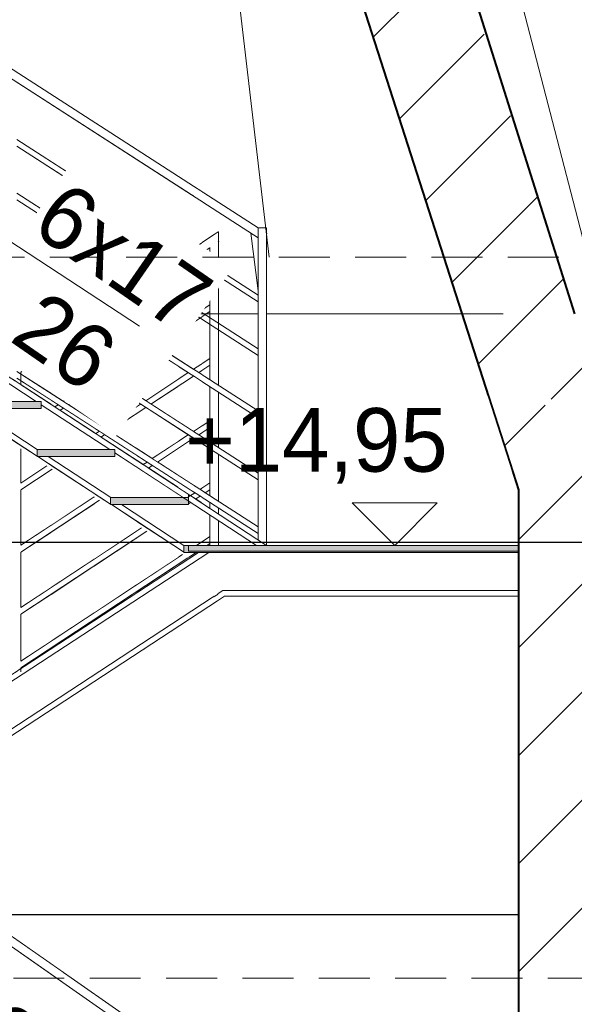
# Model space of a CAD drawing. Header units: millimetres. Extents: x 67877 to 166263, y -957 to 33454.
# Tile 76 of 98: x 82237 to 84198, y 20414 to 23896. Entities that reach past the tile are written whole.
import ezdxf

# ---------------------------------------------------------------- set-up
doc = ezdxf.new("R2010")
doc.units = ezdxf.units.MM
doc.linetypes.add('Przerywana gęsta', pattern=[135, 90, -45])
doc.linetypes.add('Wipeout_Contour', pattern=[1000, 0, -1000])
for name, color, linetype, lineweight in [('0_Nr_pióra__1', 7, 'Continuous', 13), ('0_Nr_pióra__103', 7, 'Continuous', 5), ('0_Nr_pióra__122', 255, 'Continuous', 0), ('0_Nr_pióra__51', 7, 'Continuous', 15), ('0_Nr_pióra__7', 7, 'Continuous', 20), ('inw_schody zewnętrzne_Nr_pióra__1', 7, 'Continuous', 13), ('inw_schody zewnętrzne_Nr_pióra__27', 7, 'Continuous', 40), ('inw_schody zewnętrzne_Nr_pióra__87', 7, 'Continuous', 13), ('inw_ściany zewnętrzne_Nr_pióra__61', 251, 'Continuous', 13)]:
    doc.layers.add(name, color=color, linetype=linetype, lineweight=lineweight)
doc.layers.add('inw_schody zewnętrzne', color=7, linetype='Continuous')
doc.styles.get("Standard").update_dxf_attribs({"font": 'arial.ttf'})
doc.styles.add('STYL_AUTOMATYCZNY_1', font='GOTHIC.TTF')
doc.dimstyles.new('ISO-25', dxfattribs={"dimtxt": 2.5, "dimasz": 2.5, "dimexe": 1.25, "dimexo": 0.625, "dimtad": 1, "dimtxsty": 'Standard', "dimcen": 2.5, "dimadec": 0, "dimazin": 0, "dimtfac": 1, "dimtmove": 0, "dimatfit": 3, "dimfxl": 1, "dimarcsym": 0})
pattern_1 = [(45, (51469.33, 7089.58), (-190.9188, 190.9188), [])]

# ---------------------------------------------------------------- blocks, each defined once
blk = doc.blocks.new('Wymiary_62_4', base_point=(771825.4, 19174.1))
at = {"layer": '0_Nr_pióra__1', "linetype": 'Continuous'}
for p, q in [((771825.4, 19174.1), (771675.4, 19324.1)), ((771675.4, 19324.1), (771975.4, 19324.1)), ((771975.4, 19324.1), (771825.4, 19174.1))]:
    blk.add_line(p, q, dxfattribs=at)
at = {"layer": '0_Nr_pióra__1', "insert": (771083.9, 19392.8), "char_height": 225, "attachment_point": 7, "style": 'STYL_AUTOMATYCZNY_1'}
blk.add_mtext('\\A1;{\\pql;\\fCentury Gothic|b0|i0|c238|p34;+14,95}', dxfattribs=at)
blk = doc.blocks.new('*D48')
at = {"color": 0, "lineweight": -2}
for p, q in [((79924.5, 21369.1), (79924.5, 20729.1)), ((84001.1, 21369.1), (84001.1, 20729.1)), ((83998.6, 20730.4), (79927, 20730.4))]:
    blk.add_line(p, q, dxfattribs=at)
at = {"color": 0}
for points in [[(79927, 20730.8), (79927, 20730), (79924.5, 20730.4)], [(83998.6, 20730), (83998.6, 20730.8), (84001.1, 20730.4)]]:
    blk.add_solid(points, dxfattribs=at)
at = {"layer": 'Defpoints', "color": 0}
for p in [(79924.5, 21369.7), (84001.1, 21369.7), (79924.5, 20730.4)]:
    blk.add_point(p, dxfattribs=at)
at = {"color": 0, "insert": (81962.8, 20732.5), "char_height": 2.5, "attachment_point": 5}
blk.add_mtext('4076,54', dxfattribs=at)

msp = doc.modelspace()

# ---------------------------------------------------------------- wipeouts: each hides what was drawn before it
at = {"linetype": 'Wipeout_Contour', "ltscale": 3085712.139170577}
msp.add_wipeout([(82924.706, 21841.011), (82939.706, 21841.011), (82939.706, 21866.011), (82924.706, 21866.011)], dxfattribs=at)
at = {"linetype": 'Wipeout_Contour', "ltscale": 2313510.355213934}
msp.add_wipeout([(82679.706, 21672.705), (82677.115, 21671.011), (82679.706, 21671.011)], dxfattribs=at)
at = {"linetype": 'Wipeout_Contour', "ltscale": 2312718.200701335}
msp.add_wipeout([(82417.115, 21501.011), (82419.706, 21501.011), (82419.706, 21502.705)], dxfattribs=at)
at = {"linetype": 'Wipeout_Contour', "ltscale": 15402197.27481013}
msp.add_wipeout([(80844.706, 20518.205), (80844.706, 20494.061), (81087.581, 20324.583), (81104.706, 20324.583), (81104.706, 20312.633), (81347.581, 20143.154), (81364.706, 20143.154), (81364.706, 20131.204), (81607.581, 19961.726), (81624.706, 19961.726), (81624.706, 19949.775), (81867.581, 19780.297), (81884.706, 19780.297), (81884.706, 19768.347), (82127.581, 19598.868), (82144.706, 19598.868), (82144.706, 19586.918), (82387.581, 19417.44), (82404.706, 19417.44), (82404.706, 19429.634)], dxfattribs=at)
at = {"linetype": 'Wipeout_Contour', "ltscale": 3084954.467066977}
msp.add_wipeout([(82798.095, 22856.011), (82651.159, 22856.011), (82651.159, 22337.39), (82798.095, 22241.316)], dxfattribs=at).dxf.layer = 'inw_schody zewnętrzne'
at = {"linetype": 'Wipeout_Contour', "ltscale": 3084896.156645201}
msp.add_wipeout([(82651.159, 21869.101), (82798.095, 21965.175), (82798.095, 22026.255), (82651.159, 22122.329)], dxfattribs=at).dxf.layer = 'inw_schody zewnętrzne'
at = {"linetype": 'Wipeout_Contour', "ltscale": 3089695.116311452}
msp.add_wipeout([(83976.503, 20506.011), (83976.503, 17796.011), (84001.087, 17796.011), (84001.087, 20506.011)], dxfattribs=at).dxf.layer = 'inw_schody zewnętrzne'

# ---------------------------------------------------------------- next in the draw order: linework, layer by layer
at = {"layer": '0_Nr_pióra__103', "linetype": 'Continuous'}
for p, q in [((82939.706, 21842.705), (82961.602, 21857.022)), ((82417.115, 21501.011), (82419.706, 21501.011)), ((82419.706, 21501.011), (82419.706, 21502.705))]:
    msp.add_line(p, q, dxfattribs=at)

# ---------------------------------------------------------------- next in the draw order: wipeouts: each hides what was drawn before it
at = {"linetype": 'Wipeout_Contour', "ltscale": 3084365.92216734}
msp.add_wipeout([(82501.275, 22856.011), (82501.275, 22435.391), (82651.159, 22337.39), (82651.159, 22856.011)], dxfattribs=at).dxf.layer = 'inw_schody zewnętrzne'
at = {"linetype": 'Wipeout_Contour', "ltscale": 5397494.444435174}
msp.add_wipeout([(82501.275, 22220.33), (82501.275, 21771.1), (82651.159, 21869.101), (82651.159, 22122.329), (82561.409, 22181.011), (82558.818, 22181.011), (82558.818, 22182.705)], dxfattribs=at).dxf.layer = 'inw_schody zewnętrzne'
at = {"linetype": 'Wipeout_Contour', "ltscale": 3089473.5808469}
msp.add_wipeout([(83890.294, 20506.011), (83890.294, 17796.011), (83976.503, 17796.011), (83976.503, 20506.011)], dxfattribs=at).dxf.layer = 'inw_schody zewnętrzne'

# ---------------------------------------------------------------- next in the draw order: wipeouts: each hides what was drawn before it
at = {"linetype": 'Wipeout_Contour', "ltscale": 3083766.98816182}
msp.add_wipeout([(82501.275, 22856.011), (82349.085, 22856.011), (82349.085, 22534.9), (82501.275, 22435.391)], dxfattribs=at).dxf.layer = 'inw_schody zewnętrzne'
at = {"linetype": 'Wipeout_Contour', "ltscale": 3089923.902480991}
msp.add_wipeout([(83976.503, 22856.011), (83976.503, 20506.011), (84001.087, 20506.011), (84001.087, 22856.011)], dxfattribs=at).dxf.layer = 'inw_schody zewnętrzne'
at = {"linetype": 'Wipeout_Contour', "ltscale": 3083698.915297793}
msp.add_wipeout([(82349.085, 22319.839), (82349.085, 21671.591), (82501.275, 21771.1), (82501.275, 22220.33)], dxfattribs=at).dxf.layer = 'inw_schody zewnętrzne'

# ---------------------------------------------------------------- next in the draw order: wipeouts: each hides what was drawn before it
at = {"linetype": 'Wipeout_Contour', "ltscale": 3083160.231388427}
msp.add_wipeout([(82195.241, 22856.011), (82195.241, 22635.491), (82349.085, 22534.9), (82349.085, 22856.011)], dxfattribs=at).dxf.layer = 'inw_schody zewnętrzne'
at = {"linetype": 'Wipeout_Contour', "ltscale": 3089702.383397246}
msp.add_wipeout([(83976.503, 22856.011), (83890.294, 22856.011), (83890.294, 20506.011), (83976.503, 20506.011)], dxfattribs=at).dxf.layer = 'inw_schody zewnętrzne'
at = {"linetype": 'Wipeout_Contour', "ltscale": 5395511.103442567}
msp.add_wipeout([(82195.241, 21571.001), (82349.085, 21671.591), (82349.085, 22319.839), (82301.409, 22351.011), (82298.818, 22351.011), (82298.818, 22352.705), (82195.241, 22420.429)], dxfattribs=at).dxf.layer = 'inw_schody zewnętrzne'
at = {"linetype": 'Wipeout_Contour', "ltscale": 9281308.779943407}
msp.add_wipeout([(84225.838, 20506.011), (84001.087, 20506.011), (84001.087, 17796.011), (84225.838, 17796.011), (84632.483, 17796.011), (85176.674, 17796.011), (85950.368, 17796.011), (86059.331, 17796.011), (86059.331, 20506.011), (85950.368, 20506.011), (85176.674, 20506.011), (84632.483, 20506.011)], dxfattribs=at).dxf.layer = 'inw_schody zewnętrzne'

# ---------------------------------------------------------------- next in the draw order: hatches: boundary and pattern name
at = {"layer": 'inw_schody zewnętrzne_Nr_pióra__1', "linetype": 'Continuous'}
h = msp.add_hatch(dxfattribs=at)
h.set_pattern_fill('Bloczki_ceramiczne_0004', color=256, style=0, pattern_type=2)
h.set_pattern_definition(pattern_1)
h.paths.add_polyline_path([(84225.838, 22856.011), (84001.087, 22233.391), (84001.087, 20506.011), (84225.838, 20506.011), (84632.483, 20506.011), (85176.674, 20506.011), (85950.368, 20506.011), (86059.331, 20506.011), (86059.331, 22556.011), (86069.179, 22556.011), (86069.179, 22736.011), (86059.331, 22738.357), (86059.331, 22856.011), (85950.368, 22856.011), (85565.389, 22856.011), (85565.389, 22817.96), (84349.439, 22856.011)])
h = msp.add_hatch(dxfattribs=at)
h.set_pattern_fill('Bloczki_ceramiczne_0004', color=256, style=0, pattern_type=2)
h.set_pattern_definition(pattern_1)
h.paths.add_polyline_path([(84225.838, 20506.011), (84001.087, 20506.011), (84001.087, 17796.011), (84225.838, 17796.011), (84632.483, 17796.011), (85176.674, 17796.011), (85950.368, 17796.011), (86059.331, 17796.011), (86059.331, 20506.011), (85950.368, 20506.011), (85176.674, 20506.011), (84632.483, 20506.011)])

# ---------------------------------------------------------------- next in the draw order: linework, layer by layer
at = {"layer": '0_Nr_pióra__103', "linetype": 'Continuous'}
for p, q in [((82956.009, 21877.022), (84001.087, 21877.022)), ((82961.602, 21857.022), (84001.087, 21857.022))]:
    msp.add_line(p, q, dxfattribs=at)
at = {"layer": 'inw_schody zewnętrzne_Nr_pióra__27', "linetype": 'Continuous'}
msp.add_line((84001.087, 20506.011), (84001.087, 17796.011), dxfattribs=at)

# ---------------------------------------------------------------- next in the draw order: wipeouts: each hides what was drawn before it
at = {"linetype": 'Wipeout_Contour', "ltscale": 3853567.639112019}
msp.add_wipeout([(82041.409, 22521.011), (82298.818, 22352.705), (82298.818, 22376.011), (82299.355, 22376.011), (82077.59, 22521.011)], dxfattribs=at)
at = {"linetype": 'Wipeout_Contour', "ltscale": 3851257.154830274}
msp.add_wipeout([(80859.706, 21595.79), (80859.706, 21559.208), (82387.538, 20493.084), (82389.706, 20496.19), (82389.706, 20528.153)], dxfattribs=at)

# ---------------------------------------------------------------- next in the draw order: wipeouts: each hides what was drawn before it
at = {"linetype": 'Wipeout_Contour', "ltscale": 3854117.276411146}
msp.add_wipeout([(82077.59, 22521.011), (82299.355, 22376.011), (82555.911, 22376.011), (82313.818, 22534.302), (82313.818, 22521.011)], dxfattribs=at)
at = {"linetype": 'Wipeout_Contour', "ltscale": 3854845.741913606}
msp.add_wipeout([(82301.409, 22351.011), (82558.818, 22182.705), (82558.818, 22206.011), (82559.355, 22206.011), (82337.59, 22351.011)], dxfattribs=at)
at = {"linetype": 'Wipeout_Contour', "ltscale": 3081891.227768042}
msp.add_wipeout([(81634.706, 20627.188), (81634.706, 20602.8), (82389.706, 20075.959), (82389.706, 20100.347)], dxfattribs=at)

# ---------------------------------------------------------------- next in the draw order: wipeouts: each hides what was drawn before it
at = {"linetype": 'Wipeout_Contour', "ltscale": 3855395.340728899}
msp.add_wipeout([(82573.818, 22351.011), (82337.59, 22351.011), (82559.355, 22206.011), (82815.911, 22206.011), (82573.818, 22364.302)], dxfattribs=at)
at = {"linetype": 'Wipeout_Contour', "ltscale": 3084834.338322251}
msp.add_wipeout([(82561.409, 22181.011), (82833.818, 22002.898), (82833.818, 22026.554), (82597.59, 22181.011)], dxfattribs=at)
at = {"linetype": 'Wipeout_Contour', "ltscale": 3081908.572472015}
msp.add_wipeout([(81634.706, 20817.188), (81634.706, 20792.8), (82389.706, 20265.959), (82389.706, 20290.347)], dxfattribs=at)

# ---------------------------------------------------------------- next in the draw order: wipeouts: each hides what was drawn before it
at = {"linetype": 'Wipeout_Contour', "ltscale": 13102439.19134148}
msp.add_wipeout([(82833.818, 22217.959), (81533.818, 23067.959), (81533.818, 23044.302), (81775.911, 22886.011), (81793.818, 22886.011), (81793.818, 22874.302), (82035.911, 22716.011), (82053.818, 22716.011), (82053.818, 22704.302), (82295.911, 22546.011), (82313.818, 22546.011), (82313.818, 22534.302), (82555.911, 22376.011), (82573.818, 22376.011), (82573.818, 22364.302), (82815.911, 22206.011), (82833.818, 22206.011)], dxfattribs=at)
at = {"linetype": 'Wipeout_Contour', "ltscale": 2313772.934692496}
msp.add_wipeout([(82597.59, 22181.011), (82833.818, 22026.554), (82833.818, 22181.011)], dxfattribs=at)

# ---------------------------------------------------------------- next in the draw order: hatches: boundary and pattern name
at = {"layer": '0_Nr_pióra__1', "linetype": 'Continuous'}
msp.add_hatch(color=256, dxfattribs=at).paths.add_polyline_path([(82833.818, 22181.011), (82833.818, 22206.011), (82558.818, 22206.011), (82558.818, 22181.011)])

# ---------------------------------------------------------------- next in the draw order: linework, layer by layer
at = {"layer": '0_Nr_pióra__103', "linetype": 'Continuous'}
msp.add_line((82558.818, 22206.011), (82558.818, 22181.011), dxfattribs=at)

# ---------------------------------------------------------------- next in the draw order: wipeouts: each hides what was drawn before it
at = {"linetype": 'Wipeout_Contour', "ltscale": 3085486.234559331}
msp.add_wipeout([(82833.818, 21993.893), (82909.424, 22043.762), (82909.424, 22043.952), (82833.818, 21994.084)], dxfattribs=at)
at = {"linetype": 'Wipeout_Contour', "ltscale": 5399016.313398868}
msp.add_wipeout([(82276.969, 27601.889), (84001.087, 22233.391), (84197.384, 22856.011), (82617.599, 27781.315), (82513.009, 28201.889), (81394.928, 28201.889), (81648.663, 27601.889)], dxfattribs=at).dxf.layer = 'inw_schody zewnętrzne'

# ---------------------------------------------------------------- next in the draw order: hatches: boundary and pattern name
at = {"layer": '0_Nr_pióra__1', "linetype": 'Continuous'}
for points in [[(82313.818, 22521.011), (82313.818, 22546.011), (82038.818, 22546.011), (82038.818, 22521.011)], [(82573.818, 22351.011), (82573.818, 22376.011), (82298.818, 22376.011), (82298.818, 22351.011)]]:
    msp.add_hatch(color=256, dxfattribs=at).paths.add_polyline_path(points)
at = {"layer": 'inw_schody zewnętrzne_Nr_pióra__1', "linetype": 'Continuous'}
h = msp.add_hatch(dxfattribs=at)
h.set_pattern_fill('Bloczki_ceramiczne_0004', color=256, style=0, pattern_type=2)
h.set_pattern_definition(pattern_1)
h.paths.add_polyline_path([(82276.969, 27601.889), (84001.087, 22233.391), (84197.384, 22856.011), (82617.599, 27781.315), (82513.009, 28201.889), (81394.928, 28201.889), (81648.663, 27601.889)])

# ---------------------------------------------------------------- next in the draw order: linework, layer by layer
at = {"layer": '0_Nr_pióra__1', "linetype": 'Continuous'}
for p, q in [((83080.546, 23160.355), (83110.546, 23160.355)), ((83110.546, 23160.355), (83110.546, 23137.022)), ((83110.546, 23141.015), (83112.364, 23139.843))]:
    msp.add_line(p, q, dxfattribs=at)
at = {"layer": '0_Nr_pióra__103', "linetype": 'Continuous'}
for p, q in [((83080.546, 22056.5), (83080.546, 23160.355)), ((83110.546, 22037.022), (83110.546, 23137.022))]:
    msp.add_line(p, q, dxfattribs=at)
at = {"layer": 'inw_schody zewnętrzne_Nr_pióra__27', "linetype": 'Continuous'}
msp.add_line((84001.087, 22233.391), (84001.087, 20506.011), dxfattribs=at)
at = {"layer": 'inw_schody zewnętrzne_Nr_pióra__87', "linetype": 'Continuous'}
for p, q in [((83054.362, 23141.541), (83080.546, 22937.73)), ((83110.546, 22856.011), (83946.803, 22856.011))]:
    msp.add_line(p, q, dxfattribs=at)

# ---------------------------------------------------------------- next in the draw order: wipeouts: each hides what was drawn before it
at = {"linetype": 'Wipeout_Contour', "ltscale": 3085487.434684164}
msp.add_wipeout([(82909.424, 22067.91), (82833.818, 22018.042), (82833.818, 21994.084), (82909.424, 22043.952)], dxfattribs=at)

# ---------------------------------------------------------------- next in the draw order: linework, layer by layer
at = {"layer": '0_Nr_pióra__103', "linetype": 'Continuous'}
for p, q in [((82909.424, 22037.022), (82909.424, 22144.868)), ((82862.594, 22037.022), (82909.424, 22067.91)), ((82899.205, 22037.022), (82909.424, 22043.762)), ((82907.979, 22037.022), (82909.424, 22037.967))]:
    msp.add_line(p, q, dxfattribs=at)

# ---------------------------------------------------------------- next in the draw order: wipeouts: each hides what was drawn before it
at = {"linetype": 'Wipeout_Contour', "ltscale": 3854426.259759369}
msp.add_wipeout([(81582.092, 24090.648), (82850.837, 23272.744), (82852.092, 23274.691), (82852.092, 23307.629), (81582.092, 24126.341)], dxfattribs=at)
at = {"linetype": 'Wipeout_Contour', "ltscale": 3085873.563625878}
msp.add_wipeout([(82939.417, 23113.593), (82941.149, 23110.967), (82941.582, 23110.967), (82940.276, 23112.942)], dxfattribs=at)
at = {"linetype": 'Wipeout_Contour', "ltscale": 3085221.003166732}
msp.add_wipeout([(82683.014, 22304.614), (82683.158, 22304.52), (82909.424, 22453.762), (82909.424, 22453.952)], dxfattribs=at)
at = {"linetype": 'Wipeout_Contour', "ltscale": 3083212.27348558}
msp.add_wipeout([(82351.774, 22306.132), (82241.228, 22233.217), (82241.801, 22233.405), (82351.919, 22306.038)], dxfattribs=at)
at = {"linetype": 'Wipeout_Contour', "ltscale": 3085505.201734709}
msp.add_wipeout([(82833.818, 22184.084), (82833.818, 22183.893), (82909.424, 22233.762), (82909.424, 22233.952)], dxfattribs=at)
at = {"linetype": 'Wipeout_Contour', "ltscale": 3084124.452026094}
msp.add_wipeout([(82831.432, 21992.51), (82241.228, 21603.217), (82241.801, 21603.405), (82831.577, 21992.415)], dxfattribs=at)

# ---------------------------------------------------------------- next in the draw order: wipeouts: each hides what was drawn before it
at = {"linetype": 'Wipeout_Contour', "ltscale": 3085873.406893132}
msp.add_wipeout([(82941.149, 23110.967), (82939.417, 23109.825), (82940.283, 23110.111), (82941.582, 23110.967)], dxfattribs=at)
at = {"linetype": 'Wipeout_Contour', "ltscale": 3085203.464714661}
msp.add_wipeout([(82909.424, 22477.91), (82664.773, 22316.541), (82683.014, 22304.614), (82909.424, 22453.952)], dxfattribs=at)
at = {"linetype": 'Wipeout_Contour', "ltscale": 3083194.39481254}
msp.add_wipeout([(82241.228, 22233.217), (82351.775, 22306.132), (82333.534, 22318.059), (82241.228, 22257.175)], dxfattribs=at)
at = {"linetype": 'Wipeout_Contour', "ltscale": 3856843.733317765}
msp.add_wipeout([(82909.424, 22257.91), (82832.272, 22207.022), (82833.818, 22206.011), (82833.818, 22184.084), (82909.424, 22233.952)], dxfattribs=at)
at = {"linetype": 'Wipeout_Contour', "ltscale": 3084106.408639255}
msp.add_wipeout([(82813.191, 22004.436), (82241.228, 21627.175), (82241.228, 21603.217), (82831.432, 21992.51)], dxfattribs=at)

# ---------------------------------------------------------------- next in the draw order: linework, layer by layer
at = {"layer": '0_Nr_pióra__103', "linetype": 'Continuous'}
for p, q in [((82909.424, 22212.567), (82909.424, 22378.772)), ((82833.818, 22206.011), (82558.818, 22206.011)), ((82833.818, 22181.011), (82558.818, 22181.011)), ((82833.818, 22206.011), (82833.818, 22181.011)), ((82909.424, 22168.525), (82909.424, 22188.772)), ((82833.818, 22012.172), (82833.818, 22012.022)), ((82833.818, 21993.893), (82861.303, 22012.022)), ((82677.115, 21671.011), (82679.706, 21671.011)), ((82679.706, 21671.011), (82679.706, 21672.705))]:
    msp.add_line(p, q, dxfattribs=at)

# ---------------------------------------------------------------- next in the draw order: wipeouts: each hides what was drawn before it
at = {"linetype": 'Wipeout_Contour', "ltscale": 2314403.934509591}
msp.add_wipeout([(82941.149, 23110.967), (82939.417, 23113.593), (82939.417, 23109.825)], dxfattribs=at)
at = {"linetype": 'Wipeout_Contour', "ltscale": 3083849.213858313}
msp.add_wipeout([(82241.228, 21793.217), (82241.801, 21793.405), (82686.918, 22087), (82686.774, 22087.094)], dxfattribs=at)

# ---------------------------------------------------------------- next in the draw order: wipeouts: each hides what was drawn before it
at = {"linetype": 'Wipeout_Contour', "ltscale": 7709502.443008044}
msp.add_wipeout([(82198.72, 22621.268), (82198.937, 22621.126), (82221.233, 22635.832), (82221.233, 22636.069), (82241.224, 22649.258), (82241.801, 22649.448), (82241.801, 22649.399), (82909.424, 23089.756), (82909.424, 23090.04), (82924.526, 23100.003)], dxfattribs=at)
at = {"linetype": 'Wipeout_Contour', "ltscale": 3083831.188497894}
msp.add_wipeout([(82241.228, 21793.217), (82686.774, 22087.094), (82668.533, 22099.021), (82241.228, 21817.175)], dxfattribs=at)

# ---------------------------------------------------------------- next in the draw order: linework, layer by layer
at = {"layer": '0_Nr_pióra__103', "linetype": 'Continuous'}
for p, q in [((82819.863, 22012.022), (82561.409, 22181.011)), ((82818.129, 22036.813), (82597.59, 22181.011))]:
    msp.add_line(p, q, dxfattribs=at)

# ---------------------------------------------------------------- next in the draw order: wipeouts: each hides what was drawn before it
at = {"linetype": 'Wipeout_Contour', "ltscale": 3084306.253331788}
msp.add_wipeout([(82171.358, 22639.158), (82198.719, 22621.268), (82924.526, 23100.003), (82924.526, 23135.94)], dxfattribs=at)
at = {"linetype": 'Wipeout_Contour', "ltscale": 3083530.66497372}
msp.add_wipeout([(82241.228, 22013.217), (82241.801, 22013.405), (82519.419, 22196.519), (82519.274, 22196.613)], dxfattribs=at)

# ---------------------------------------------------------------- next in the draw order: wipeouts: each hides what was drawn before it
at = {"linetype": 'Wipeout_Contour', "ltscale": 6171688.70956724}
msp.add_wipeout([(82939.411, 23145.76), (82939.411, 22045.76), (82940.276, 22046.046), (82940.277, 23110.109), (82939.417, 23109.825), (82939.417, 23113.593), (82940.277, 23112.942), (82940.277, 23146.046)], dxfattribs=at)
at = {"linetype": 'Wipeout_Contour', "ltscale": 3084902.886589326}
msp.add_wipeout([(82515.514, 22414.133), (82515.659, 22414.039), (82909.424, 22673.762), (82909.424, 22673.952)], dxfattribs=at)
at = {"linetype": 'Wipeout_Contour', "ltscale": 3083027.408379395}
msp.add_wipeout([(82241.224, 22649.258), (82241.224, 22593.477), (82241.801, 22593.1), (82241.801, 22649.448)], dxfattribs=at)
at = {"linetype": 'Wipeout_Contour', "ltscale": 3083512.665542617}
msp.add_wipeout([(82241.224, 22013.214), (82519.274, 22196.613), (82501.033, 22208.54), (82241.224, 22037.172)], dxfattribs=at)

# ---------------------------------------------------------------- next in the draw order: hatches: boundary and pattern name
at = {"layer": '0_Nr_pióra__1', "linetype": 'Continuous'}
msp.add_hatch(color=256, dxfattribs=at).paths.add_polyline_path([(84001.087, 22012.022), (84001.087, 22037.022), (82818.129, 22037.022), (82818.129, 22012.022)])
at = {"layer": '0_Nr_pióra__122', "linetype": 'Continuous'}
msp.add_hatch(color=256, dxfattribs=at).paths.add_polyline_path([(84001.087, 22017.022), (84001.087, 22037.022), (82833.818, 22037.022), (82833.818, 22017.022)])

# ---------------------------------------------------------------- next in the draw order: linework, layer by layer
at = {"layer": '0_Nr_pióra__1', "linetype": 'Continuous'}
for p, q in [((82924.634, 23136.011), (82939.411, 23145.76)), ((82939.411, 23145.76), (82940.276, 23146.046)), ((82940.276, 23112.942), (82940.276, 23146.046))]:
    msp.add_line(p, q, dxfattribs=at)
at = {"layer": '0_Nr_pióra__1', "linetype": 'Continuous', "flags": 128}
for points in [[(84001.087, 22012.022), (84001.087, 22037.022), (82818.129, 22037.022), (82818.129, 22012.022)], [(84001.087, 22017.022), (84001.087, 22037.022), (82833.818, 22037.022), (82833.818, 22017.022)]]:
    msp.add_lwpolyline(points, close=True, dxfattribs=at)
at = {"layer": '0_Nr_pióra__103', "linetype": 'Continuous'}
for p, q in [((82939.417, 23113.593), (82941.149, 23110.967)), ((82941.582, 23110.967), (82940.276, 23112.947)), ((82940.276, 23110.107), (82941.582, 23110.967)), ((82940.276, 22602.678), (82940.276, 23110.109)), ((82941.149, 23110.967), (82941.582, 23110.967)), ((82940.276, 22382.678), (82940.276, 22578.882)), ((82940.276, 22192.678), (82940.276, 22358.882)), ((82940.276, 22148.352), (82940.276, 22168.882)), ((82940.276, 22037.022), (82940.276, 22124.695))]:
    msp.add_line(p, q, dxfattribs=at)

# ---------------------------------------------------------------- next in the draw order: wipeouts: each hides what was drawn before it
at = {"linetype": 'Wipeout_Contour', "ltscale": 3084885.38738721}
msp.add_wipeout([(82909.424, 22697.91), (82497.273, 22426.06), (82515.514, 22414.133), (82909.424, 22673.952)], dxfattribs=at)
at = {"linetype": 'Wipeout_Contour', "ltscale": 3082986.285808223}
msp.add_wipeout([(82221.233, 22636.069), (82221.233, 22606.548), (82241.224, 22593.477), (82241.224, 22649.258)], dxfattribs=at)
at = {"linetype": 'Wipeout_Contour', "ltscale": 6165974.746899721}
msp.add_wipeout([(82241.224, 22378.415), (82241.224, 22037.172), (82241.801, 22037.553), (82241.801, 22233.406), (82241.228, 22233.217), (82241.228, 22257.175), (82241.801, 22257.553), (82241.801, 22378.038)], dxfattribs=at)
at = {"linetype": 'Wipeout_Contour', "ltscale": 9248817.468243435}
msp.add_wipeout([(82241.224, 21589.119), (82241.801, 21589.497), (82241.801, 21603.406), (82241.228, 21603.217), (82241.228, 21627.175), (82241.801, 21627.553), (82241.801, 21793.406), (82241.228, 21793.217), (82241.228, 21817.175), (82241.801, 21817.553), (82241.801, 22013.406), (82241.224, 22013.214)], dxfattribs=at)

# ---------------------------------------------------------------- next in the draw order: wipeouts: each hides what was drawn before it
at = {"linetype": 'Wipeout_Contour', "ltscale": 3084628.277181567}
msp.add_wipeout([(82370.855, 22508.718), (82371, 22508.623), (82909.424, 22863.762), (82909.424, 22863.952)], dxfattribs=at)
at = {"linetype": 'Wipeout_Contour', "ltscale": 15414507.26755317}
msp.add_wipeout([(82221.232, 22023.986), (82231.3, 22030.627), (82231.3, 22006.669), (82221.233, 22000.027), (82221.232, 21803.986), (82231.3, 21810.627), (82231.3, 21786.669), (82221.233, 21780.027), (82221.233, 21613.986), (82231.3, 21620.627), (82231.3, 21596.669), (82221.233, 21590.027), (82221.233, 21576.048), (82241.224, 21589.119), (82241.224, 22378.415), (82221.232, 22391.487), (82221.233, 22243.986), (82231.3, 22250.627), (82231.3, 22226.669), (82221.233, 22220.027)], dxfattribs=at)

# ---------------------------------------------------------------- next in the draw order: linework, layer by layer
msp.add_line((72503.33, 22048.558), (88967.47, 22048.558))
at = {"layer": '0_Nr_pióra__103', "linetype": 'Continuous'}
for p, q in [((82241.801, 22013.405), (82519.419, 22196.519)), ((82241.224, 21817.172), (82668.533, 22099.021)), ((82241.801, 21793.405), (82686.918, 22087)), ((81524.097, 21132.177), (82869.743, 22012.022)), ((81541.599, 21119.963), (82905.924, 22012.022)), ((82241.801, 21817.553), (82241.801, 22013.406)), ((82241.224, 21627.172), (82813.191, 22004.436)), ((82241.801, 21603.405), (82831.577, 21992.415)), ((81665.706, 21033.362), (82956.009, 21877.022)), ((81683.208, 21021.149), (82939.706, 21842.705)), ((82241.801, 21627.553), (82241.801, 21793.406)), ((82650.133, 20346.426), (80859.706, 21595.79)), ((82241.801, 21589.497), (82241.801, 21603.406)), ((82647.966, 20311.357), (80859.706, 21559.208))]:
    msp.add_line(p, q, dxfattribs=at)

# ---------------------------------------------------------------- next in the draw order: wipeouts: each hides what was drawn before it
at = {"linetype": 'Wipeout_Contour', "ltscale": 3084610.797130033}
msp.add_wipeout([(82909.424, 22887.91), (82352.615, 22520.644), (82370.855, 22508.718), (82909.424, 22863.952)], dxfattribs=at)

# ---------------------------------------------------------------- next in the draw order: linework, layer by layer
at = {"layer": '0_Nr_pióra__103', "linetype": 'Continuous'}
for p, q in [((82909.424, 22622.567), (82909.424, 23090.042)), ((82909.424, 22402.567), (82909.424, 22598.772))]:
    msp.add_line(p, q, dxfattribs=at)

# ---------------------------------------------------------------- next in the draw order: wipeouts: each hides what was drawn before it
at = {"linetype": 'Wipeout_Contour', "ltscale": 3084200.851094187}
msp.add_wipeout([(82227.092, 22652.436), (82227.092, 22628.641), (82852.092, 22225.731), (82852.092, 22249.527)], dxfattribs=at)
at = {"linetype": 'Wipeout_Contour', "ltscale": 3081421.893658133}
msp.add_wipeout([(81838.302, 20793.226), (82385.214, 20389.533), (81953.696, 19804.925), (81406.784, 20208.618)], dxfattribs=at).dxf.layer = '0_Nr_pióra__7'

# ---------------------------------------------------------------- next in the draw order: linework, layer by layer
at = {"layer": '0_Nr_pióra__103', "linetype": 'Continuous'}
for p, q in [((82241.801, 22257.553), (82241.801, 22378.038)), ((82298.818, 22376.011), (82298.818, 22351.011)), ((82573.818, 22376.011), (82298.818, 22376.011)), ((82573.818, 22376.011), (82573.818, 22351.011)), ((82573.818, 22351.011), (82298.818, 22351.011)), ((82558.818, 22182.705), (82301.409, 22351.011)), ((82559.355, 22206.011), (82337.59, 22351.011)), ((82673.87, 22322.541), (82687.733, 22331.686)), ((82692.255, 22310.52), (82706.249, 22319.75)), ((82241.224, 22257.172), (82333.534, 22318.059)), ((82241.801, 22233.405), (82351.919, 22306.038)), ((82241.801, 22037.553), (82241.801, 22233.406)), ((82833.818, 22217.959), (82833.818, 22206.011)), ((82241.224, 22037.172), (82501.033, 22208.54))]:
    msp.add_line(p, q, dxfattribs=at)
at = {"layer": 'inw_ściany zewnętrzne_Nr_pióra__61', "linetype": 'Przerywana gęsta', "ltscale": 2, "flags": 128}
msp.add_lwpolyline([(80865.058, 20506.011), (90410.826, 20506.011)], dxfattribs=at)

# ---------------------------------------------------------------- next in the draw order: texts
at = {"layer": '0_Nr_pióra__7', "linetype": 'Continuous', "insert": (81715.948, 20055.148), "char_height": 225, "attachment_point": 8, "rotation": 323.567775, "line_spacing_factor": 0.963147, "style": 'STYL_AUTOMATYCZNY_1'}
msp.add_mtext('\\A1;{\\pqc;\\fCentury Gothic|b0|i0|c238|p34;7\\fCentury Gothic|b0|i0|c238|p34;x1\\fCentury Gothic|b0|i0|c238|p34;8\\P\\pqc;\\fCentury Gothic|b0|i0|c238|p34;2\\fCentury Gothic|b0|i0|c238|p34;6}', dxfattribs=at)

# ---------------------------------------------------------------- next in the draw order: dimensions: what is measured, and where the dimension line sits
dim = msp.add_linear_dim(base=(79924.544, 20730.368), p1=(84001.087, 21369.701), p2=(79924.544, 21369.701), dimstyle='ISO-25')
dim.commit()
dim.dimension.update_dxf_attribs({"geometry": '*D48', "text_midpoint": (81962.816, 20732.495)})

# ---------------------------------------------------------------- next in the draw order: wipeouts: each hides what was drawn before it
at = {"linetype": 'Wipeout_Contour', "ltscale": 3084220.240371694}
msp.add_wipeout([(82852.092, 22439.527), (82227.092, 22842.436), (82227.092, 22818.641), (82852.092, 22415.731)], dxfattribs=at)

# ---------------------------------------------------------------- next in the draw order: linework, layer by layer
at = {"layer": '0_Nr_pióra__103', "linetype": 'Continuous'}
for p, q in [((82555.911, 22376.011), (82313.818, 22534.302)), ((82361.711, 22526.644), (82373.375, 22534.338)), ((82537.298, 22452.46), (82664.732, 22536.514)), ((82298.818, 22352.705), (82041.409, 22521.011)), ((82299.355, 22376.011), (82077.59, 22521.011)), ((82380.097, 22514.623), (82391.891, 22522.402)), ((82555.813, 22440.524), (82683.247, 22524.578)), ((82506.37, 22432.06), (82519.054, 22440.426)), ((82524.756, 22420.039), (82537.569, 22428.49)), ((82705.978, 22343.72), (82833.411, 22427.773))]:
    msp.add_line(p, q, dxfattribs=at)
at = {"layer": '0_Nr_pióra__51', "linetype": 'Continuous'}
for p, q in [((82313.818, 22546.011), (82038.818, 22546.011)), ((82313.818, 22546.011), (82313.818, 22521.011)), ((82313.818, 22521.011), (82038.818, 22521.011))]:
    msp.add_line(p, q, dxfattribs=at)

# ---------------------------------------------------------------- next in the draw order: wipeouts: each hides what was drawn before it
at = {"linetype": 'Wipeout_Contour', "ltscale": 3084242.924910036}
msp.add_wipeout([(82852.092, 22659.527), (82227.092, 23062.436), (82227.092, 23038.641), (82852.092, 22635.731)], dxfattribs=at)

# ---------------------------------------------------------------- next in the draw order: linework, layer by layer
at = {"layer": '0_Nr_pióra__103', "linetype": 'Continuous'}
for p, q in [((82537.298, 22642.46), (82687.733, 22741.686)), ((82295.911, 22546.011), (82053.818, 22704.302)), ((82555.813, 22630.524), (82706.249, 22729.75)), ((82241.801, 22605.047), (82241.801, 22649.448)), ((82682.976, 22548.548), (82833.411, 22647.773)), ((82391.62, 22546.372), (82519.054, 22630.426)), ((82410.135, 22534.436), (82537.569, 22618.49))]:
    msp.add_line(p, q, dxfattribs=at)

# ---------------------------------------------------------------- next in the draw order: wipeouts: each hides what was drawn before it
at = {"linetype": 'Wipeout_Contour', "ltscale": 3084265.860388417}
msp.add_wipeout([(82227.092, 23258.641), (82852.092, 22855.731), (82852.092, 22879.527), (82227.092, 23282.436)], dxfattribs=at)

# ---------------------------------------------------------------- next in the draw order: wipeouts: each hides what was drawn before it
at = {"linetype": 'Wipeout_Contour', "ltscale": 3084285.870191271}
msp.add_wipeout([(82227.092, 23472.436), (82227.092, 23448.641), (82852.092, 23045.731), (82852.092, 23069.527)], dxfattribs=at)

# ---------------------------------------------------------------- next in the draw order: wipeouts: each hides what was drawn before it
at = {"linetype": 'Wipeout_Contour', "ltscale": 3856914.189204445}
msp.add_wipeout([(82852.092, 22207.767), (82867.092, 22197.959), (82882.092, 22188.289), (82882.092, 23288.289), (82852.092, 23307.629)], dxfattribs=at)

# ---------------------------------------------------------------- next in the draw order: linework, layer by layer
at = {"layer": '0_Nr_pióra__1', "linetype": 'Continuous'}
msp.add_line((82852.092, 23307.629), (83080.546, 23160.355), dxfattribs=at)
at = {"layer": '0_Nr_pióra__103', "linetype": 'Continuous'}
for p, q in [((82852.092, 23307.629), (81582.092, 24126.341)), ((83081.109, 23124.298), (81582.092, 24090.648)), ((83080.546, 22922.253), (82227.092, 23472.436)), ((83080.546, 22898.457), (82227.092, 23448.641)), ((83080.546, 22732.253), (82227.092, 23282.436)), ((82850.837, 23272.744), (82852.092, 23274.691)), ((83080.546, 22708.457), (82227.092, 23258.641)), ((82227.092, 22675.919), (82924.634, 23136.011)), ((82241.801, 22649.399), (82909.424, 23089.756)), ((83110.546, 22037.022), (81552.092, 23056.011)), ((83080.546, 22512.253), (82227.092, 23062.436)), ((83080.546, 22488.457), (82227.092, 23038.641)), ((82705.978, 22753.72), (82909.424, 22887.91)), ((83080.546, 22292.253), (82227.092, 22842.436)), ((82724.493, 22741.784), (82909.424, 22863.762)), ((83080.546, 22268.457), (82227.092, 22818.641)), ((82851.656, 22659.807), (82909.424, 22697.91)), ((82870.171, 22647.872), (82909.424, 22673.762)), ((83080.546, 22102.253), (82227.092, 22652.436)), ((82701.491, 22536.612), (82852.092, 22635.946)), ((83080.546, 22078.457), (82227.092, 22628.641)), ((82851.656, 22439.807), (82909.424, 22477.91)), ((82870.171, 22427.872), (82909.424, 22453.762)), ((82724.493, 22331.784), (82852.092, 22415.946)), ((83074.365, 22037.022), (82573.818, 22364.302)), ((82874.658, 22234.979), (82909.424, 22257.91)), ((82832.272, 22207.022), (82856.413, 22222.945)), ((82893.173, 22223.043), (82909.424, 22233.762)), ((82833.818, 22183.893), (82841.743, 22189.121)), ((82859.755, 22201.001), (82874.928, 22211.009))]:
    msp.add_line(p, q, dxfattribs=at)
at = {"layer": 'inw_schody zewnętrzne_Nr_pióra__27', "linetype": 'Continuous'}
for p, q in [((82513.009, 28201.889), (84199.384, 22856.011)), ((82276.969, 27601.889), (84001.087, 22233.391))]:
    msp.add_line(p, q, dxfattribs=at)
at = {"layer": 'inw_schody zewnętrzne_Nr_pióra__87', "linetype": 'Continuous'}
for p, q in [((83120.019, 23056.011), (82761.902, 26091.92)), ((81857.974, 22856.011), (83080.546, 22856.011))]:
    msp.add_line(p, q, dxfattribs=at)

# ---------------------------------------------------------------- next in the draw order: block references
at = {"linetype": 'Continuous'}
msp.add_blockref('Wymiary_62_4', (83563.402, 22037.022), dxfattribs=at)

# ---------------------------------------------------------------- next in the draw order: wipeouts: each hides what was drawn before it
at = {"linetype": 'Wipeout_Contour', "ltscale": 3084110.253388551}
msp.add_wipeout([(82432.082, 23406.607), (82990.925, 23019.598), (82577.242, 22422.237), (82018.399, 22809.246)], dxfattribs=at).dxf.layer = '0_Nr_pióra__103'

# ---------------------------------------------------------------- next in the draw order: linework, layer by layer
at = {"layer": '0_Nr_pióra__1', "linetype": 'Continuous'}
msp.add_line((82661.439, 22811.914), (81987.573, 23252.518), dxfattribs=at)
at = {"layer": 'inw_schody zewnętrzne_Nr_pióra__87', "linetype": 'Continuous'}
msp.add_line((84313.087, 22793.407), (81962.816, 31879.736), dxfattribs=at)
at = {"layer": 'inw_ściany zewnętrzne_Nr_pióra__61', "linetype": 'Przerywana gęsta', "ltscale": 2, "flags": 128}
msp.add_lwpolyline([(81533.818, 23056.011), (90410.826, 23056.011)], dxfattribs=at)

# ---------------------------------------------------------------- next in the draw order: texts
at = {"layer": '0_Nr_pióra__103', "linetype": 'Continuous', "insert": (82332.053, 22665.174), "char_height": 225, "attachment_point": 8, "rotation": 325.29668, "line_spacing_factor": 0.963147, "style": 'STYL_AUTOMATYCZNY_1'}
msp.add_mtext('\\A1;{\\pqc;\\fCentury Gothic|b0|i0|c238|p34;6x17\\P\\pqc;\\fCentury Gothic|b0|i0|c238|p34;26}', dxfattribs=at)

doc.saveas('drawing.dxf')
